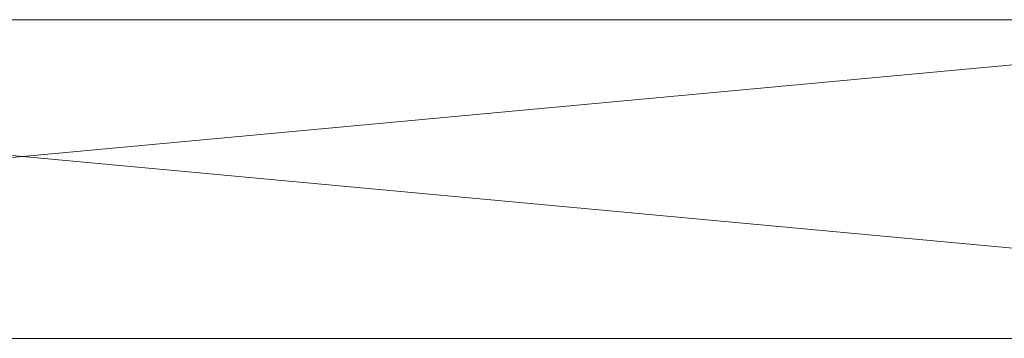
# Model space of a CAD drawing. Header units: millimetres. Extents: x -452 to 448, y -213 to 260.
# Tile 11 of 22: x -3 to 223, y -213 to -140. Entities that reach past the tile are written whole.
import ezdxf

# ---------------------------------------------------------------- set-up
doc = ezdxf.new("R2010")
doc.units = ezdxf.units.MM
doc.layers.add('LUCIDO_1', color=1, linetype='Continuous', lineweight=20, true_color=0xff0000)

# ---------------------------------------------------------------- blocks, each defined once
blk = doc.blocks.new('Group')
at = {"layer": 'LUCIDO_1', "color": 190, "linetype": 'Continuous', "lineweight": 15, "true_color": 0x6600ff, "transparency": 33554687}
for points in [[(-452, -213, 500.11), (336.57, -139.96, 500.11), (335.7, -140, 500.11)], [(336.57, -139.96, 500.11), (-452, -213, 500.11), (448, -213, 500.11)], [(-340.13, -139.97, 488.11), (448, -213, 488.11), (-452, -213, 488.11)], [(335.7, -140, 500.11), (-339.3, -140, 500.11), (-452, -213, 500.11)], [(448, -213, 488.11), (-340.13, -139.97, 488.11), (-339.3, -140, 488.11)], [(-339.3, -140, 488.11), (335.7, -140, 488.11), (448, -213, 488.11)], [(335.7, -140, 500.11), (335.7, -140, 488.11), (-339.3, -140, 488.11), (-339.3, -140, 500.11), (335.7, -140, 500.11)], [(448, -213, 488.11), (448, -213, 500.11), (-452, -213, 500.11), (-452, -213, 488.11), (448, -213, 488.11)]]:
    blk.add_polyline3d(points, dxfattribs=at)

msp = doc.modelspace()

# ---------------------------------------------------------------- block references
at = {"layer": 'LUCIDO_1', "color": 190, "true_color": 0x6600ff, "transparency": 33554687}
msp.add_blockref('Group', (0, 0), dxfattribs=at)

doc.saveas('drawing.dxf')
